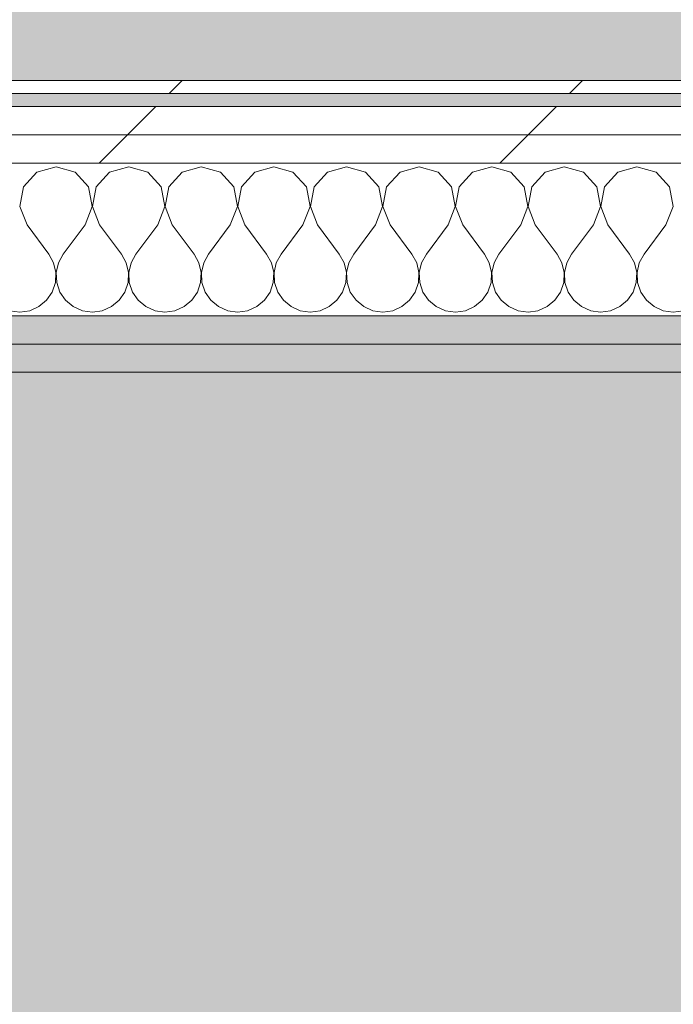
# Model space of a CAD drawing. Header units: millimetres. Extents: x -30280 to 19093, y -19284 to 4746.
# Tile 193 of 256: x -2167 to -1867, y -14099 to -13647. Entities that reach past the tile are written whole.
import ezdxf

# ---------------------------------------------------------------- set-up
doc = ezdxf.new("R2010")
doc.units = ezdxf.units.MM
doc.header["$MEASUREMENT"] = 0
doc.linetypes.add('Wipeout_Contour', pattern=[1000, 0, -1000])
for name, color, linetype in [('Nuevo_07_CR_Cel Ras pladur', 7, 'Continuous'), ('Nuevo_07_CR_Cel Ras vinilic', 7, 'Continuous'), ('Nuevo_08_E_Envans secs', 7, 'Continuous')]:
    doc.layers.add(name, color=color, linetype=linetype)
for name, color, linetype, lineweight, true_color in [('Nuevo_07_CR_Cel Ras pladur_Pluma_Nº__102', 7, 'Continuous', 5, 0xcccccc), ('Nuevo_07_CR_Cel Ras vinilic_Pluma_Nº__102', 7, 'Continuous', 5, 0xcccccc), ('Nuevo_07_CR_Cel Ras vinilic_Pluma_Nº__79', 7, 'Continuous', 5, 0xaaffd5), ('Nuevo_08_E_Envans secs_Pluma_Nº__102', 7, 'Continuous', 5, 0xcccccc), ('Nuevo_08_E_Envans secs_Pluma_Nº__171', 171, 'Continuous', 13, 0xaaaaff), ('Nuevo_08_E_Envans secs_Pluma_Nº__177', 7, 'Continuous', 15, 0xf7e046), ('Nuevo_08_E_Envans secs_Pluma_Nº__79', 7, 'Continuous', 5, 0xaaffd5)]:
    doc.layers.add(name, color=color, linetype=linetype, lineweight=lineweight, true_color=true_color)
doc.layers.add('Nuevo_08_E_Envans secs_Pluma_Nº__1', color=7, linetype='Continuous', lineweight=5)
pattern_1 = [(45, (0, 0), (-183.8478, 183.8478), [195, -65]), (45, (7e-14, 183.85), (-183.8478, 183.8478), [195, -65])]

# ---------------------------------------------------------------- blocks, each defined once
blk = doc.blocks.new('Forjado_1_1', base_point=(-28050.85, 1700.85))
at = {"layer": 'Nuevo_07_CR_Cel Ras pladur_Pluma_Nº__102', "linetype": 'Continuous', "lineweight": 0, "true_color": 0x333333}
h = blk.add_hatch(color=250, dxfattribs=at)
h.paths.add_polyline_path([(-28050.85, 1700.85), (-1702.11, 1700.85), (-1556.11, 1700.85), (-1556.11, -1703.98), (-1619.11, -1703.98), (-1619.11, -6940.7), (-1544.11, -6940.7), (-1544.11, -7505.7), (-1616.26, -7505.7), (-1616.05, -11923.98), (-1552.9, -11923.98), (-1552.9, -12503.98), (-2036.11, -12503.98), (-2036.11, -12340.7), (-6985.39, -12340.7), (-6985.39, -12549.28), (-7491.4, -12549.28), (-7491.4, -12393.7), (-10655.85, -12393.7), (-10657.1, -13685.07), (-1603.63, -13694.56), (-1609.23, -16937.98), (375.89, -16937.98), (375.89, -16738.98), (1128.89, -16738.98), (1128.89, -17066.98), (2622.91, -17066.98), (5778.89, -17066.98), (5778.89, -16738.98), (6378.89, -16738.98), (6378.89, -12488.98), (5778.89, -12488.98), (5763.89, -12069.98), (3832.9, -12069.98), (2768.91, -12069.98), (2768.91, -12619.14), (2622.91, -12619.14), (2622.91, -12069.98), (843.89, -12069.98), (843.89, -12503.98), (363.89, -12503.98), (363.89, -11923.98), (6641.89, -11923.98), (6627.87, -9203.97), (6003.89, -9207.42), (6010.89, -7490.7), (5790.89, -7490.7), (5790.89, -6940.7), (6010.89, -6940.7), (6010.89, -1710.7), (5770.89, -1710.7), (5770.89, 3861.73), (-28038.85, 3861.73)])
h.paths.add_polyline_path([(7.39, -9099.15), (-1192.61, -9099.15), (-1192.61, 1700.85), (7.39, 1700.85)], flags=0)
h.paths.add_polyline_path([(-1181.11, -11348.2), (-1181.11, -9848.2), (5718.89, -9848.2), (5718.89, -11348.2)], flags=0)
h.paths.add_polyline_path([(38, -16371.48), (-1162, -16371.48), (-1162, -12771.48), (38, -12771.48)], flags=0)
h.paths.add_polyline_path([(2309.36, -16371.48), (1109.36, -16371.48), (1109.36, -12771.48), (2309.36, -12771.48)], flags=0)
h.paths.add_polyline_path([(2226.83, -8799.15), (2226.83, 1400.85), (3726.83, 1400.85), (3726.83, -8799.15)], flags=0)
h.paths.add_polyline_path([(3832.9, -12471.48), (5032.9, -12471.48), (5032.9, -16671.48), (3832.9, -16671.48)], flags=0)
at = {"layer": 'Nuevo_07_CR_Cel Ras pladur_Pluma_Nº__102', "color": 254, "linetype": 'Continuous', "lineweight": 5, "true_color": 0xcccccc, "flags": 128}
blk.add_lwpolyline([(1128.89, -16738.98), (375.89, -16738.98), (375.89, -16937.98), (-1609.23, -16937.98), (-1603.63, -13694.56), (-10657.1, -13685.07), (-10655.85, -12393.7), (-7491.4, -12393.7), (-7491.4, -12549.28), (-6985.39, -12549.28), (-6985.39, -12340.7), (-2036.11, -12340.7), (-2036.11, -12503.98), (-1552.9, -12503.98), (-1552.9, -11923.98), (-1616.05, -11923.98), (-1616.26, -7505.7)], dxfattribs=at)
blk = doc.blocks.new('*X529')
at = {"layer": 'Nuevo_08_E_Envans secs_Pluma_Nº__102', "color": 254, "linetype": 'Continuous', "lineweight": 5, "true_color": 0xcccccc}
for p, q in [((-2158.76, -13716.72), (-2164.91, -13723.44)), ((-2150, -13714.23), (-2158.76, -13716.72)), ((-2141.24, -13716.72), (-2150, -13714.23)), ((-2135.09, -13723.44), (-2141.24, -13716.72)), ((-2125.43, -13716.72), (-2131.57, -13723.44)), ((-2116.67, -13714.23), (-2125.43, -13716.72)), ((-2107.9, -13716.72), (-2116.67, -13714.23)), ((-2101.76, -13723.44), (-2107.9, -13716.72)), ((-2092.1, -13716.72), (-2098.24, -13723.44)), ((-2083.33, -13714.23), (-2092.1, -13716.72)), ((-2074.57, -13716.72), (-2083.33, -13714.23)), ((-2068.43, -13723.44), (-2074.57, -13716.72)), ((-2058.76, -13716.72), (-2064.91, -13723.44)), ((-2050, -13714.23), (-2058.76, -13716.72)), ((-2041.24, -13716.72), (-2050, -13714.23)), ((-2035.09, -13723.44), (-2041.24, -13716.72)), ((-2025.43, -13716.72), (-2031.57, -13723.44)), ((-2016.67, -13714.23), (-2025.43, -13716.72)), ((-2007.9, -13716.72), (-2016.67, -13714.23)), ((-2001.76, -13723.44), (-2007.9, -13716.72)), ((-1992.1, -13716.72), (-1998.24, -13723.44)), ((-1983.33, -13714.23), (-1992.1, -13716.72)), ((-1974.57, -13716.72), (-1983.33, -13714.23)), ((-1968.43, -13723.44), (-1974.57, -13716.72)), ((-1958.76, -13716.72), (-1964.91, -13723.44)), ((-1950, -13714.23), (-1958.76, -13716.72)), ((-1941.24, -13716.72), (-1950, -13714.23)), ((-1935.09, -13723.44), (-1941.24, -13716.72)), ((-1925.43, -13716.72), (-1931.57, -13723.44)), ((-1916.67, -13714.23), (-1925.43, -13716.72)), ((-1907.9, -13716.72), (-1916.67, -13714.23)), ((-1901.76, -13723.44), (-1907.9, -13716.72)), ((-1892.1, -13716.72), (-1898.24, -13723.44)), ((-1883.33, -13714.23), (-1892.1, -13716.72)), ((-1874.57, -13716.72), (-1883.33, -13714.23)), ((-1868.43, -13723.44), (-1874.57, -13716.72)), ((-2164.91, -13723.44), (-2166.6, -13732.39)), ((-2133.4, -13732.39), (-2135.09, -13723.44)), ((-2131.57, -13723.44), (-2133.27, -13732.39)), ((-2100.07, -13732.39), (-2101.76, -13723.44)), ((-2098.24, -13723.44), (-2099.93, -13732.39)), ((-2066.73, -13732.39), (-2068.43, -13723.44)), ((-2064.91, -13723.44), (-2066.6, -13732.39)), ((-2033.4, -13732.39), (-2035.09, -13723.44)), ((-2031.57, -13723.44), (-2033.27, -13732.39)), ((-2000.07, -13732.39), (-2001.76, -13723.44)), ((-1998.24, -13723.44), (-1999.93, -13732.39)), ((-1966.73, -13732.39), (-1968.43, -13723.44)), ((-1964.91, -13723.44), (-1966.6, -13732.39)), ((-1933.4, -13732.39), (-1935.09, -13723.44)), ((-1931.57, -13723.44), (-1933.27, -13732.39)), ((-1900.07, -13732.39), (-1901.76, -13723.44)), ((-1898.24, -13723.44), (-1899.93, -13732.39)), ((-1866.73, -13732.39), (-1868.43, -13723.44)), ((-2166.6, -13732.39), (-2163.33, -13740.89)), ((-2136.67, -13740.89), (-2133.4, -13732.39)), ((-2133.27, -13732.39), (-2130, -13740.89)), ((-2103.33, -13740.89), (-2100.07, -13732.39)), ((-2099.93, -13732.39), (-2096.67, -13740.89)), ((-2070, -13740.89), (-2066.73, -13732.39)), ((-2066.6, -13732.39), (-2063.33, -13740.89)), ((-2036.67, -13740.89), (-2033.4, -13732.39)), ((-2033.27, -13732.39), (-2030, -13740.89)), ((-2003.33, -13740.89), (-2000.07, -13732.39)), ((-1999.93, -13732.39), (-1996.67, -13740.89)), ((-1970, -13740.89), (-1966.73, -13732.39)), ((-1966.6, -13732.39), (-1963.33, -13740.89)), ((-1936.67, -13740.89), (-1933.4, -13732.39)), ((-1933.27, -13732.39), (-1930, -13740.89)), ((-1903.33, -13740.89), (-1900.07, -13732.39)), ((-1899.93, -13732.39), (-1896.67, -13740.89)), ((-1870, -13740.89), (-1866.73, -13732.39)), ((-2163.33, -13740.89), (-2153.33, -13754.23)), ((-2136.67, -13740.89), (-2146.67, -13754.23)), ((-2130, -13740.89), (-2120, -13754.23)), ((-2103.33, -13740.89), (-2113.33, -13754.23)), ((-2096.67, -13740.89), (-2086.67, -13754.23)), ((-2070, -13740.89), (-2080, -13754.23)), ((-2063.33, -13740.89), (-2053.33, -13754.23)), ((-2036.67, -13740.89), (-2046.67, -13754.23)), ((-2030, -13740.89), (-2020, -13754.23)), ((-2003.33, -13740.89), (-2013.33, -13754.23)), ((-1996.67, -13740.89), (-1986.67, -13754.23)), ((-1970, -13740.89), (-1980, -13754.23)), ((-1963.33, -13740.89), (-1953.33, -13754.23)), ((-1936.67, -13740.89), (-1946.67, -13754.23)), ((-1930, -13740.89), (-1920, -13754.23)), ((-1903.33, -13740.89), (-1913.33, -13754.23)), ((-1896.67, -13740.89), (-1886.67, -13754.23)), ((-1870, -13740.89), (-1880, -13754.23)), ((-2151.11, -13758.25), (-2153.33, -13754.23)), ((-2146.67, -13754.23), (-2148.89, -13758.25)), ((-2117.77, -13758.25), (-2120, -13754.23)), ((-2113.33, -13754.23), (-2115.56, -13758.25)), ((-2084.44, -13758.25), (-2086.67, -13754.23)), ((-2080, -13754.23), (-2082.23, -13758.25)), ((-2051.11, -13758.25), (-2053.33, -13754.23)), ((-2046.67, -13754.23), (-2048.89, -13758.25)), ((-2017.77, -13758.25), (-2020, -13754.23)), ((-2013.33, -13754.23), (-2015.56, -13758.25)), ((-1984.44, -13758.25), (-1986.67, -13754.23)), ((-1980, -13754.23), (-1982.23, -13758.25)), ((-1951.11, -13758.25), (-1953.33, -13754.23)), ((-1946.67, -13754.23), (-1948.89, -13758.25)), ((-1917.77, -13758.25), (-1920, -13754.23)), ((-1913.33, -13754.23), (-1915.56, -13758.25)), ((-1884.44, -13758.25), (-1886.67, -13754.23)), ((-1880, -13754.23), (-1882.23, -13758.25)), ((-2150.07, -13762.73), (-2151.11, -13758.25)), ((-2148.89, -13758.25), (-2149.93, -13762.73)), ((-2116.73, -13762.73), (-2117.77, -13758.25)), ((-2115.56, -13758.25), (-2116.6, -13762.73)), ((-2083.4, -13762.73), (-2084.44, -13758.25)), ((-2082.23, -13758.25), (-2083.27, -13762.73)), ((-2050.07, -13762.73), (-2051.11, -13758.25)), ((-2048.89, -13758.25), (-2049.93, -13762.73)), ((-2016.73, -13762.73), (-2017.77, -13758.25)), ((-2015.56, -13758.25), (-2016.6, -13762.73)), ((-1983.4, -13762.73), (-1984.44, -13758.25)), ((-1982.23, -13758.25), (-1983.27, -13762.73)), ((-1950.07, -13762.73), (-1951.11, -13758.25)), ((-1948.89, -13758.25), (-1949.93, -13762.73)), ((-1916.73, -13762.73), (-1917.77, -13758.25)), ((-1915.56, -13758.25), (-1916.6, -13762.73)), ((-1883.4, -13762.73), (-1884.44, -13758.25)), ((-1882.23, -13758.25), (-1883.27, -13762.73)), ((-2150.29, -13767.32), (-2150.07, -13762.73)), ((-2149.93, -13762.73), (-2149.71, -13767.32)), ((-2116.96, -13767.32), (-2116.73, -13762.73)), ((-2116.6, -13762.73), (-2116.38, -13767.32)), ((-2083.62, -13767.32), (-2083.4, -13762.73)), ((-2083.27, -13762.73), (-2083.04, -13767.32)), ((-2050.29, -13767.32), (-2050.07, -13762.73)), ((-2049.93, -13762.73), (-2049.71, -13767.32)), ((-2016.96, -13767.32), (-2016.73, -13762.73)), ((-2016.6, -13762.73), (-2016.38, -13767.32)), ((-1983.62, -13767.32), (-1983.4, -13762.73)), ((-1983.27, -13762.73), (-1983.04, -13767.32)), ((-1950.29, -13767.32), (-1950.07, -13762.73)), ((-1949.93, -13762.73), (-1949.71, -13767.32)), ((-1916.96, -13767.32), (-1916.73, -13762.73)), ((-1916.6, -13762.73), (-1916.38, -13767.32)), ((-1883.62, -13767.32), (-1883.4, -13762.73)), ((-1883.27, -13762.73), (-1883.04, -13767.32)), ((-2154.36, -13775.47), (-2151.76, -13771.68)), ((-2151.76, -13771.68), (-2150.29, -13767.32)), ((-2149.71, -13767.32), (-2148.24, -13771.68)), ((-2148.24, -13771.68), (-2145.64, -13775.47)), ((-2121.03, -13775.47), (-2118.43, -13771.68)), ((-2118.43, -13771.68), (-2116.96, -13767.32)), ((-2116.38, -13767.32), (-2114.91, -13771.68)), ((-2114.91, -13771.68), (-2112.3, -13775.47)), ((-2087.7, -13775.47), (-2085.09, -13771.68)), ((-2085.09, -13771.68), (-2083.62, -13767.32)), ((-2083.04, -13767.32), (-2081.57, -13771.68)), ((-2081.57, -13771.68), (-2078.97, -13775.47)), ((-2054.36, -13775.47), (-2051.76, -13771.68)), ((-2051.76, -13771.68), (-2050.29, -13767.32)), ((-2049.71, -13767.32), (-2048.24, -13771.68)), ((-2048.24, -13771.68), (-2045.64, -13775.47)), ((-2021.03, -13775.47), (-2018.43, -13771.68)), ((-2018.43, -13771.68), (-2016.96, -13767.32)), ((-2016.38, -13767.32), (-2014.91, -13771.68)), ((-2014.91, -13771.68), (-2012.3, -13775.47)), ((-1987.7, -13775.47), (-1985.09, -13771.68)), ((-1985.09, -13771.68), (-1983.62, -13767.32)), ((-1983.04, -13767.32), (-1981.57, -13771.68)), ((-1981.57, -13771.68), (-1978.97, -13775.47)), ((-1954.36, -13775.47), (-1951.76, -13771.68)), ((-1951.76, -13771.68), (-1950.29, -13767.32)), ((-1949.71, -13767.32), (-1948.24, -13771.68)), ((-1948.24, -13771.68), (-1945.64, -13775.47)), ((-1921.03, -13775.47), (-1918.43, -13771.68)), ((-1918.43, -13771.68), (-1916.96, -13767.32)), ((-1916.38, -13767.32), (-1914.91, -13771.68)), ((-1914.91, -13771.68), (-1912.3, -13775.47)), ((-1887.7, -13775.47), (-1885.09, -13771.68)), ((-1885.09, -13771.68), (-1883.62, -13767.32)), ((-1883.04, -13767.32), (-1881.57, -13771.68)), ((-1881.57, -13771.68), (-1878.97, -13775.47)), ((-2157.9, -13778.4), (-2154.36, -13775.47)), ((-2145.64, -13775.47), (-2142.1, -13778.4)), ((-2124.57, -13778.4), (-2121.03, -13775.47)), ((-2112.3, -13775.47), (-2108.76, -13778.4)), ((-2091.24, -13778.4), (-2087.7, -13775.47)), ((-2078.97, -13775.47), (-2075.43, -13778.4)), ((-2057.9, -13778.4), (-2054.36, -13775.47)), ((-2045.64, -13775.47), (-2042.1, -13778.4)), ((-2024.57, -13778.4), (-2021.03, -13775.47)), ((-2012.3, -13775.47), (-2008.76, -13778.4)), ((-1991.24, -13778.4), (-1987.7, -13775.47)), ((-1978.97, -13775.47), (-1975.43, -13778.4)), ((-1957.9, -13778.4), (-1954.36, -13775.47)), ((-1945.64, -13775.47), (-1942.1, -13778.4)), ((-1924.57, -13778.4), (-1921.03, -13775.47)), ((-1912.3, -13775.47), (-1908.76, -13778.4)), ((-1891.24, -13778.4), (-1887.7, -13775.47)), ((-1878.97, -13775.47), (-1875.43, -13778.4)), ((-2171.22, -13780.26), (-2166.67, -13780.89)), ((-2166.67, -13780.89), (-2162.11, -13780.26)), ((-2162.11, -13780.26), (-2157.9, -13778.4)), ((-2142.1, -13778.4), (-2137.89, -13780.26)), ((-2137.89, -13780.26), (-2133.33, -13780.89)), ((-2133.33, -13780.89), (-2128.78, -13780.26)), ((-2128.78, -13780.26), (-2124.57, -13778.4)), ((-2108.76, -13778.4), (-2104.55, -13780.26)), ((-2104.55, -13780.26), (-2100, -13780.89)), ((-2100, -13780.89), (-2095.45, -13780.26)), ((-2095.45, -13780.26), (-2091.24, -13778.4)), ((-2075.43, -13778.4), (-2071.22, -13780.26)), ((-2071.22, -13780.26), (-2066.67, -13780.89)), ((-2066.67, -13780.89), (-2062.11, -13780.26)), ((-2062.11, -13780.26), (-2057.9, -13778.4)), ((-2042.1, -13778.4), (-2037.89, -13780.26)), ((-2037.89, -13780.26), (-2033.33, -13780.89)), ((-2033.33, -13780.89), (-2028.78, -13780.26)), ((-2028.78, -13780.26), (-2024.57, -13778.4)), ((-2008.76, -13778.4), (-2004.55, -13780.26)), ((-2004.55, -13780.26), (-2000, -13780.89)), ((-2000, -13780.89), (-1995.45, -13780.26)), ((-1995.45, -13780.26), (-1991.24, -13778.4)), ((-1975.43, -13778.4), (-1971.22, -13780.26)), ((-1971.22, -13780.26), (-1966.67, -13780.89)), ((-1966.67, -13780.89), (-1962.11, -13780.26)), ((-1962.11, -13780.26), (-1957.9, -13778.4)), ((-1942.1, -13778.4), (-1937.89, -13780.26)), ((-1937.89, -13780.26), (-1933.33, -13780.89)), ((-1933.33, -13780.89), (-1928.78, -13780.26)), ((-1928.78, -13780.26), (-1924.57, -13778.4)), ((-1908.76, -13778.4), (-1904.55, -13780.26)), ((-1904.55, -13780.26), (-1900, -13780.89)), ((-1900, -13780.89), (-1895.45, -13780.26)), ((-1895.45, -13780.26), (-1891.24, -13778.4)), ((-1875.43, -13778.4), (-1871.22, -13780.26)), ((-1871.22, -13780.26), (-1866.67, -13780.89)), ((-1866.67, -13780.89), (-1862.11, -13780.26))]:
    blk.add_line(p, q, dxfattribs=at)
blk = doc.blocks.new('Muro_76_1', base_point=(-1686.99, -13808.56))
at = {"layer": 'Nuevo_08_E_Envans secs_Pluma_Nº__79', "linetype": 'Continuous', "lineweight": 5, "true_color": 0xaaffd5}
for points in [[(-3827.08, -13795.56), (-1673.98, -13795.56), (-1673.97, -13782.56), (-3827.07, -13782.56)], [(-3814.09, -13808.56), (-1686.99, -13808.56), (-1686.98, -13795.56), (-3814.08, -13795.56)]]:
    blk.add_hatch(color=121, dxfattribs=at).paths.add_polyline_path(points)
at = {"layer": 'Nuevo_08_E_Envans secs_Pluma_Nº__1', "color": 7, "linetype": 'Continuous', "lineweight": 5}
for p, q in [((-1673.97, -13782.56), (-3827.07, -13782.56)), ((-1686.98, -13795.56), (-3814.08, -13795.56))]:
    blk.add_line(p, q, dxfattribs=at)
at = {"layer": 'Nuevo_08_E_Envans secs_Pluma_Nº__1', "color": 7, "linetype": 'Continuous', "lineweight": 5, "flags": 128}
blk.add_lwpolyline([(-3814.09, -13808.56), (-1686.99, -13808.56)], dxfattribs=at)
at = {"color": 254, "linetype": 'Wipeout_Contour', "lineweight": 0, "ltscale": 56046.815593}
blk.add_wipeout([(-4024.34, -13680.56), (-1558.9, -13680.56), (-1558.89, -13674.56), (-4024.34, -13674.56)], dxfattribs=at).dxf.layer = 'Nuevo_08_E_Envans secs'
at = {"color": 254, "linetype": 'Wipeout_Contour', "lineweight": 0, "ltscale": 56111.684151}
blk.add_wipeout([(-4024.34, -13699.56), (-1577.91, -13699.56), (-1577.9, -13686.56), (-4024.34, -13686.56)], dxfattribs=at).dxf.layer = 'Nuevo_08_E_Envans secs'
at = {"layer": 'Nuevo_08_E_Envans secs_Pluma_Nº__171', "linetype": 'Continuous', "lineweight": 13, "true_color": 0xaaaaff}
h = blk.add_hatch(dxfattribs=at)
h.set_pattern_fill('Panellat_HPL_0001', color=161, style=0, pattern_type=2)
h.set_pattern_definition(pattern_1)
h.paths.add_polyline_path([(-4024.34, -13680.56), (-1558.9, -13680.56), (-1558.89, -13674.56), (-4024.34, -13674.56)])
at = {"layer": 'Nuevo_08_E_Envans secs_Pluma_Nº__177', "linetype": 'Continuous', "lineweight": 15, "true_color": 0xf7e046}
h = blk.add_hatch(dxfattribs=at)
h.set_pattern_fill('Panellat_HPL_0001', color=53, style=0, pattern_type=2)
h.set_pattern_definition(pattern_1)
h.paths.add_polyline_path([(-4024.34, -13699.56), (-1577.91, -13699.56), (-1577.9, -13686.56), (-4024.34, -13686.56)])
at = {"layer": 'Nuevo_08_E_Envans secs_Pluma_Nº__1', "color": 7, "linetype": 'Continuous', "lineweight": 5}
for p, q in [((-1564.9, -13680.56), (-4024.34, -13680.56)), ((-1577.9, -13686.56), (-4024.34, -13686.56))]:
    blk.add_line(p, q, dxfattribs=at)
at = {"layer": 'Nuevo_08_E_Envans secs_Pluma_Nº__1', "color": 7, "linetype": 'Continuous', "lineweight": 5, "flags": 128}
blk.add_lwpolyline([(-1558.89, -13674.56), (-4024.34, -13674.56)], dxfattribs=at)
at = {"color": 254, "linetype": 'Wipeout_Contour', "lineweight": 0, "ltscale": 56165.447628}
blk.add_wipeout([(-4024.34, -13712.56), (-1590.92, -13712.56), (-1590.91, -13699.56), (-4024.34, -13699.56)], dxfattribs=at).dxf.layer = 'Nuevo_08_E_Envans secs'
at = {"layer": 'Nuevo_08_E_Envans secs_Pluma_Nº__177', "linetype": 'Continuous', "lineweight": 15, "true_color": 0xf7e046}
h = blk.add_hatch(dxfattribs=at)
h.set_pattern_fill('Panellat_HPL_0001', color=53, style=0, pattern_type=2)
h.set_pattern_definition(pattern_1)
h.paths.add_polyline_path([(-4024.34, -13712.56), (-1590.92, -13712.56), (-1590.91, -13699.56), (-4024.34, -13699.56)])
at = {"layer": 'Nuevo_08_E_Envans secs_Pluma_Nº__1', "color": 7, "linetype": 'Continuous', "lineweight": 5}
for p, q in [((-1590.91, -13699.56), (-4024.34, -13699.56)), ((-1660.92, -13712.56), (-3840.02, -13712.56))]:
    blk.add_line(p, q, dxfattribs=at)
at = {"layer": 'Nuevo_08_E_Envans secs', "color": 7, "lineweight": 20}
blk.add_blockref('*X529', (0, 0), dxfattribs=at)
blk = doc.blocks.new('Forjado_315_1', base_point=(-3816.41, -16949.98))
at = {"layer": 'Nuevo_07_CR_Cel Ras vinilic_Pluma_Nº__79', "linetype": 'Continuous', "lineweight": 0, "true_color": 0x2a3f35}
blk.add_hatch(color=119, dxfattribs=at).paths.add_polyline_path([(-3816.41, -16949.98), (-1689.31, -16949.98), (-1687, -13808.56), (-3816.41, -13808.56)])
at = {"layer": 'Nuevo_07_CR_Cel Ras vinilic_Pluma_Nº__102', "color": 254, "linetype": 'Continuous', "lineweight": 5, "true_color": 0xcccccc, "flags": 128}
blk.add_lwpolyline([(-3816.41, -16949.98), (-1689.31, -16949.98), (-1687, -13808.56), (-3816.41, -13808.56)], close=True, dxfattribs=at)

msp = doc.modelspace()

# ---------------------------------------------------------------- block references
at = {"layer": 'Nuevo_07_CR_Cel Ras pladur', "color": 254, "linetype": 'Continuous', "lineweight": 5, "true_color": 0xcccccc}
msp.add_blockref('Forjado_1_1', (-28050.85, 1700.85), dxfattribs=at)

# ---------------------------------------------------------------- next in the draw order: block references
at = {"layer": 'Nuevo_08_E_Envans secs', "color": 7, "lineweight": 20}
msp.add_blockref('Muro_76_1', (-1686.99, -13808.56), dxfattribs=at)

# ---------------------------------------------------------------- next in the draw order: block references
at = {"layer": 'Nuevo_07_CR_Cel Ras vinilic', "color": 254, "linetype": 'Continuous', "lineweight": 5, "true_color": 0xcccccc}
msp.add_blockref('Forjado_315_1', (-3816.41, -16949.98), dxfattribs=at)

doc.saveas('drawing.dxf')
